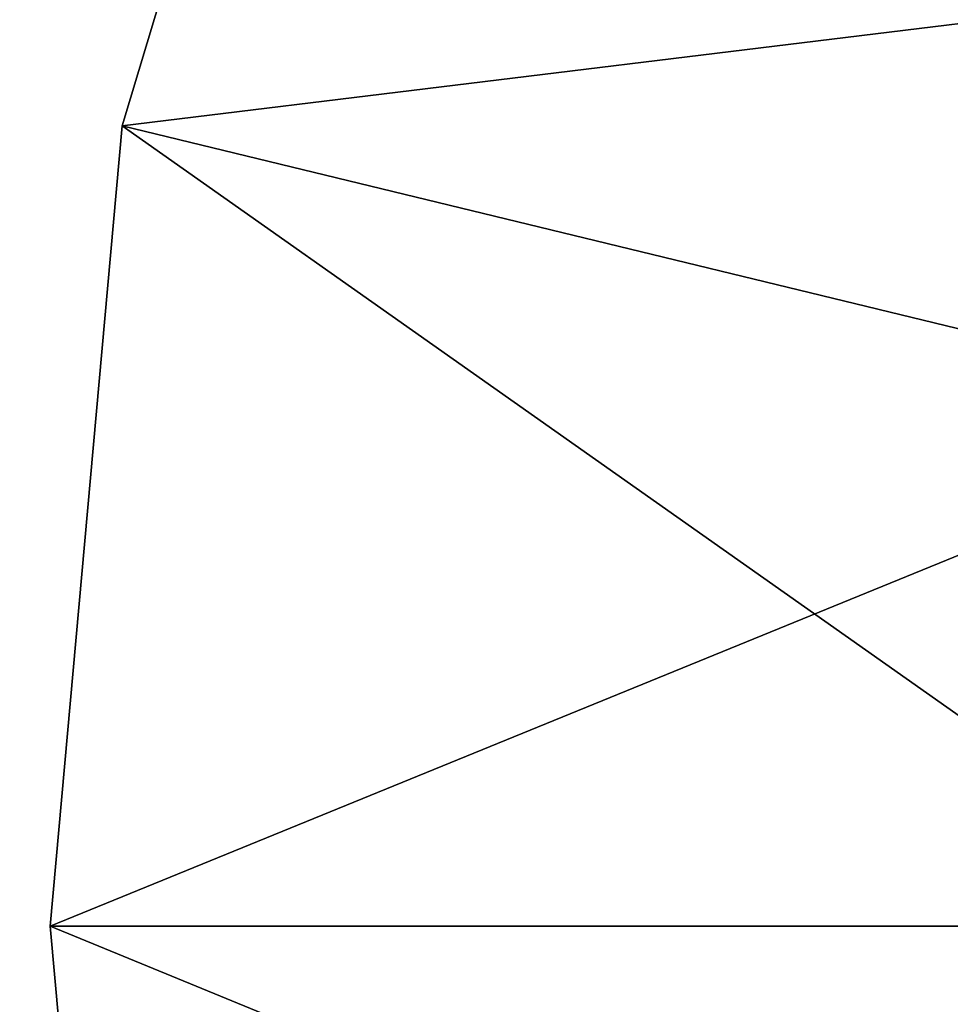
# Model space of a CAD drawing. Extents: x -5 to 2276, y 0 to 2500.
# Tile 121 of 256: x 839.37 to 843.05, y 514.1 to 517.99. Entities that reach past the tile are written whole.
import ezdxf

# ---------------------------------------------------------------- set-up
doc = ezdxf.new("R2010")
doc.units = 0
doc.header["$LTSCALE"] = 25.4
doc.layers.get('0').update_dxf_attribs({"linetype": 'CONTINUOUS'})
for name, color, linetype in [('IFCBUILDING', 32, 'CONTINUOUS'), ('IFCBUILDINGSTOREY', 34, 'CONTINUOUS'), ('IFCSITE', 32, 'CONTINUOUS'), ('IFCSLAB', 22, 'CONTINUOUS'), ('IFCWALL', 190, 'CONTINUOUS')]:
    doc.layers.add(name, color=color, linetype=linetype)

# ---------------------------------------------------------------- blocks, each defined once
blk = doc.blocks.new('GRUPUJ_1')
at = {"layer": 'IFCWALL'}
mesh = blk.add_polyface(dxfattribs=at)
corners = [(0, 0, 2300), (25, 25, 2300), (0, 2276.05, 2300), (175, 0, 2300), (25, 2251.05, 2300), (175, 25, 2300), (2500, 2151.05, 2300), (2475, 2251.05, 2300), (2475, 2151.05, 2300), (2500, 2276.05, 2300), (1245.07, 2251.05, 2300)]
mesh.append_faces([[corners[k] for k in face] for face in [(1, 3, 5), (6, 7, 8)]], dxfattribs={"vtx0": -1})
mesh.append_faces([[corners[k] for k in face] for face in [(0, 1, 2), (9, 7, 6)]], dxfattribs={"vtx0": -1, "vtx1": -1})
mesh.append_faces([[corners[k] for k in face] for face in [(1, 0, 3), (2, 1, 4), (4, 9, 2), (9, 4, 10), (9, 10, 7)]], dxfattribs={"vtx0": -1, "vtx2": -1})
mesh = blk.add_polyface(dxfattribs=at)
corners = [(2500, 0, 800), (175, 25, 800), (175, 0, 800), (2475, 25, 800), (2475, 2151.05, 800), (2500, 2151.05, 800)]
mesh.append_faces([[corners[k] for k in face] for face in [(0, 1, 2), (4, 0, 5)]], dxfattribs={"vtx0": -1})
mesh.append_faces([[corners[k] for k in face] for face in [(1, 0, 3), (3, 0, 4)]], dxfattribs={"vtx0": -1, "vtx1": -1})
blk = doc.blocks.new('GRUPUJ_7')
at = {"layer": 'IFCWALL'}
mesh = blk.add_polyface(dxfattribs=at)
corners = [(0, 0, 1500), (125, 100, 1500), (125, 2151.05, 1500), (150, 0, 1500), (150, 100, 1500), (2450, 2126.05, 1500), (2375, 2151.05, 1500), (2375, 2126.05, 1500), (0, 2226.05, 1500), (1220.07, 2226.05, 1500), (1220.07, 2151.05, 1500), (2450, 2226.05, 1500)]
mesh.append_faces([[corners[k] for k in face] for face in [(1, 3, 4), (5, 6, 7)]], dxfattribs={"vtx0": -1})
mesh.append_faces([[corners[k] for k in face] for face in [(8, 2, 9), (9, 6, 11), (11, 6, 5)]], dxfattribs={"vtx0": -1, "vtx1": -1})
mesh.append_faces([[corners[k] for k in face] for face in [(0, 1, 2), (1, 0, 3), (2, 8, 0), (9, 2, 10), (9, 10, 6)]], dxfattribs={"vtx0": -1, "vtx2": -1})
mesh = blk.add_polyface(dxfattribs=at)
corners = [(2450, 0), (150, 100), (150, 0), (2375, 100), (2375, 2126.05), (2450, 2126.05)]
mesh.append_faces([[corners[k] for k in face] for face in [(0, 1, 2), (4, 0, 5)]], dxfattribs={"vtx0": -1})
mesh.append_faces([[corners[k] for k in face] for face in [(1, 0, 3), (3, 0, 4)]], dxfattribs={"vtx0": -1, "vtx1": -1})
blk = doc.blocks.new('GRUPUJ_9')
at = {"layer": 'IFCWALL'}
mesh = blk.add_polyface(dxfattribs=at)
corners = [(0, 2051.05, 1500), (25, 2026.05, 1500), (1095.07, 2051.05, 1500), (0, 0, 1500), (25, 0, 1500), (2250, 2026.05, 1500), (2250, 2051.05, 1500)]
mesh.append_faces([[corners[k] for k in face] for face in [(1, 3, 4), (2, 5, 6)]], dxfattribs={"vtx0": -1})
mesh.append_faces([[corners[k] for k in face] for face in [(0, 1, 2)]], dxfattribs={"vtx0": -1, "vtx1": -1})
mesh.append_faces([[corners[k] for k in face] for face in [(1, 0, 3), (2, 1, 5)]], dxfattribs={"vtx0": -1, "vtx2": -1})
mesh = blk.add_polyface(dxfattribs=at)
corners = [(2250, 0), (25, 25), (25, 0), (2225, 25), (2225, 2026.05), (2250, 2026.05)]
mesh.append_faces([[corners[k] for k in face] for face in [(0, 1, 2), (4, 0, 5)]], dxfattribs={"vtx0": -1})
mesh.append_faces([[corners[k] for k in face] for face in [(1, 0, 3), (3, 0, 4)]], dxfattribs={"vtx0": -1, "vtx1": -1})
blk = doc.blocks.new('_CIANY')
at = {"layer": 'IFCWALL'}
for name, p in [('GRUPUJ_1', (0, 0)), ('GRUPUJ_7', (25, 25, 800)), ('GRUPUJ_9', (150, 125, 800))]:
    blk.add_blockref(name, p, dxfattribs=at)
mesh = blk.add_polyface(dxfattribs=at)
corners = [(0, 2276.05), (175, 2151.05), (175, 891.05), (1245.07, 2276.05), (175, 1251.05), (875, 2151.05), (1245.07, 2151.05), (1295.07, 2276.05), (1295.07, 2151.05), (2195.07, 2276.05), (1575, 2151.05), (2195.07, 2151.05), (2245.07, 2276.05), (2245.07, 2151.05), (2500, 2276.05), (2375, 2151.05), (2375, 651.05), (2375, 150), (0, 0), (175, 150), (2500, 0)]
mesh.append_faces([[corners[k] for k in face] for face in [(2, 1, 4)]], dxfattribs={"vtx0": -1})
mesh.append_faces([[corners[k] for k in face] for face in [(1, 3, 5), (5, 3, 6), (6, 7, 8), (8, 9, 10), (10, 9, 11), (11, 12, 13), (13, 14, 15), (15, 14, 16), (16, 14, 17), (18, 19, 20), (19, 0, 2), (20, 17, 14)]], dxfattribs={"vtx0": -1, "vtx1": -1})
mesh.append_faces([[corners[k] for k in face] for face in [(0, 1, 2)]], dxfattribs={"vtx0": -1, "vtx1": -1, "vtx2": -1})
mesh.append_faces([[corners[k] for k in face] for face in [(1, 0, 3), (6, 3, 7), (8, 7, 9), (11, 9, 12), (13, 12, 14), (19, 18, 0), (20, 19, 17)]], dxfattribs={"vtx0": -1, "vtx2": -1})
blk = doc.blocks.new('POD_OGA')
at = {"layer": 'IFCSLAB'}
mesh = blk.add_polyface(dxfattribs=at)
corners = [(1400, 2001.05), (1120.07, 1996.05), (1120.07, 2001.05), (0, 2001.05), (1400, 1101.05), (0, 1101.05), (1070.07, 1996.05), (1070.07, 2001.05)]
mesh.append_faces([[corners[k] for k in face] for face in [(0, 1, 2), (3, 4, 5), (6, 3, 7)]], dxfattribs={"vtx0": -1})
mesh.append_faces([[corners[k] for k in face] for face in [(4, 1, 0)]], dxfattribs={"vtx0": -1, "vtx1": -1})
mesh.append_faces([[corners[k] for k in face] for face in [(4, 3, 6)]], dxfattribs={"vtx0": -1, "vtx1": -1, "vtx2": -1})
mesh.append_faces([[corners[k] for k in face] for face in [(4, 6, 1)]], dxfattribs={"vtx0": -1, "vtx2": -1})
blk = doc.blocks.new('700-_MINIMALNA_D')
for p, q in [((525.201, 437.694), (525.201, 437.694, 2)), ((525.201, 437.694), (525.201, 437.694, 2)), ((535.76, 436.745), (535.76, 436.745, 2)), ((535.76, 436.745), (535.76, 436.745, 2))]:
    blk.add_line(p, q)
for points in [[(479.412, 404.136, 0), (483.637, 414.062, 0), (489.553, 422.452, 0), (496.852, 429.12, 0), (505.226, 433.884, 0), (514.676, 436.742, 0), (525.201, 437.694, 0), (535.76, 436.745, 0), (545.213, 433.896, 0), (553.56, 429.148, 0), (560.8, 422.501, 0), (566.651, 414.127, 0), (570.831, 404.197, 0)], [(479.412, 404.136, 2), (483.637, 414.062, 2), (489.553, 422.452, 2), (496.852, 429.12, 2), (505.226, 433.884, 2), (514.676, 436.742, 2), (525.201, 437.694, 2), (535.76, 436.745, 2), (545.213, 433.896, 2), (553.56, 429.148, 2), (560.8, 422.501, 2), (566.651, 414.127, 2), (570.831, 404.197, 2)], [(479.412, 404.136, 0), (483.637, 414.062, 0), (489.553, 422.452, 0), (496.852, 429.12, 0), (505.226, 433.884, 0), (514.676, 436.742, 0), (525.201, 437.694, 0), (535.76, 436.745, 0), (545.213, 433.896, 0), (553.56, 429.148, 0), (560.8, 422.501, 0), (566.651, 414.127, 0), (570.831, 404.197, 0)], [(479.412, 404.136, 2), (483.637, 414.062, 2), (489.553, 422.452, 2), (496.852, 429.12, 2), (505.226, 433.884, 2), (514.676, 436.742, 2), (525.201, 437.694, 2), (535.76, 436.745, 2), (545.213, 433.896, 2), (553.56, 429.148, 2), (560.8, 422.501, 2), (566.651, 414.127, 2), (570.831, 404.197, 2)], [(479.412, 404.136, 0), (483.637, 414.062, 0), (489.553, 422.452, 0), (496.852, 429.12, 0), (505.226, 433.884, 0), (514.676, 436.742, 0), (525.201, 437.694, 0), (535.76, 436.745, 0), (545.213, 433.896, 0), (553.56, 429.148, 0), (560.8, 422.501, 0), (566.651, 414.127, 0), (570.831, 404.197, 0)], [(479.412, 404.136, 2), (483.637, 414.062, 2), (489.553, 422.452, 2), (496.852, 429.12, 2), (505.226, 433.884, 2), (514.676, 436.742, 2), (525.201, 437.694, 2), (535.76, 436.745, 2), (545.213, 433.896, 2), (553.56, 429.148, 2), (560.8, 422.501, 2), (566.651, 414.127, 2), (570.831, 404.197, 2)], [(479.412, 404.136, 0), (483.637, 414.062, 0), (489.553, 422.452, 0), (496.852, 429.12, 0), (505.226, 433.884, 0), (514.676, 436.742, 0), (525.201, 437.694, 0), (535.76, 436.745, 0), (545.213, 433.896, 0), (553.56, 429.148, 0), (560.8, 422.501, 0), (566.651, 414.127, 0), (570.831, 404.197, 0)], [(479.412, 404.136, 2), (483.637, 414.062, 2), (489.553, 422.452, 2), (496.852, 429.12, 2), (505.226, 433.884, 2), (514.676, 436.742, 2), (525.201, 437.694, 2), (535.76, 436.745, 2), (545.213, 433.896, 2), (553.56, 429.148, 2), (560.8, 422.501, 2), (566.651, 414.127, 2), (570.831, 404.197, 2)], [(479.412, 404.136, 0), (483.637, 414.062, 0), (489.553, 422.452, 0), (496.852, 429.12, 0), (505.226, 433.884, 0), (514.676, 436.742, 0), (525.201, 437.694, 0), (535.76, 436.745, 0), (545.213, 433.896, 0), (553.56, 429.148, 0), (560.8, 422.501, 0), (566.651, 414.127, 0), (570.831, 404.197, 0)], [(479.412, 404.136, 2), (483.637, 414.062, 2), (489.553, 422.452, 2), (496.852, 429.12, 2), (505.226, 433.884, 2), (514.676, 436.742, 2), (525.201, 437.694, 2), (535.76, 436.745, 2), (545.213, 433.896, 2), (553.56, 429.148, 2), (560.8, 422.501, 2), (566.651, 414.127, 2), (570.831, 404.197, 2)], [(479.412, 404.136, 0), (483.637, 414.062, 0), (489.553, 422.452, 0), (496.852, 429.12, 0), (505.226, 433.884, 0), (514.676, 436.742, 0), (525.201, 437.694, 0), (535.76, 436.745, 0), (545.213, 433.896, 0), (553.56, 429.148, 0), (560.8, 422.501, 0), (566.651, 414.127, 0), (570.831, 404.197, 0)], [(479.412, 404.136, 2), (483.637, 414.062, 2), (489.553, 422.452, 2), (496.852, 429.12, 2), (505.226, 433.884, 2), (514.676, 436.742, 2), (525.201, 437.694, 2), (535.76, 436.745, 2), (545.213, 433.896, 2), (553.56, 429.148, 2), (560.8, 422.501, 2), (566.651, 414.127, 2), (570.831, 404.197, 2)], [(479.412, 404.136, 0), (483.637, 414.062, 0), (489.553, 422.452, 0), (496.852, 429.12, 0), (505.226, 433.884, 0), (514.676, 436.742, 0), (525.201, 437.694, 0), (535.76, 436.745, 0), (545.213, 433.896, 0), (553.56, 429.148, 0), (560.8, 422.501, 0), (566.651, 414.127, 0), (570.831, 404.197, 0)], [(479.412, 404.136, 2), (483.637, 414.062, 2), (489.553, 422.452, 2), (496.852, 429.12, 2), (505.226, 433.884, 2), (514.676, 436.742, 2), (525.201, 437.694, 2), (535.76, 436.745, 2), (545.213, 433.896, 2), (553.56, 429.148, 2), (560.8, 422.501, 2), (566.651, 414.127, 2), (570.831, 404.197, 2)], [(479.412, 404.136, 0), (483.637, 414.062, 0), (489.553, 422.452, 0), (496.852, 429.12, 0), (505.226, 433.884, 0), (514.676, 436.742, 0), (525.201, 437.694, 0), (535.76, 436.745, 0), (545.213, 433.896, 0), (553.56, 429.148, 0), (560.8, 422.501, 0), (566.651, 414.127, 0), (570.831, 404.197, 0)], [(479.412, 404.136, 2), (483.637, 414.062, 2), (489.553, 422.452, 2), (496.852, 429.12, 2), (505.226, 433.884, 2), (514.676, 436.742, 2), (525.201, 437.694, 2), (535.76, 436.745, 2), (545.213, 433.896, 2), (553.56, 429.148, 2), (560.8, 422.501, 2), (566.651, 414.127, 2), (570.831, 404.197, 2)], [(479.412, 404.136, 0), (483.637, 414.062, 0), (489.553, 422.452, 0), (496.852, 429.12, 0), (505.226, 433.884, 0), (514.676, 436.742, 0), (525.201, 437.694, 0), (535.76, 436.745, 0), (545.213, 433.896, 0), (553.56, 429.148, 0), (560.8, 422.501, 0), (566.651, 414.127, 0), (570.831, 404.197, 0)], [(479.412, 404.136, 2), (483.637, 414.062, 2), (489.553, 422.452, 2), (496.852, 429.12, 2), (505.226, 433.884, 2), (514.676, 436.742, 2), (525.201, 437.694, 2), (535.76, 436.745, 2), (545.213, 433.896, 2), (553.56, 429.148, 2), (560.8, 422.501, 2), (566.651, 414.127, 2), (570.831, 404.197, 2)], [(479.412, 404.136, 0), (483.637, 414.062, 0), (489.553, 422.452, 0), (496.852, 429.12, 0), (505.226, 433.884, 0), (514.676, 436.742, 0), (525.201, 437.694, 0), (535.76, 436.745, 0), (545.213, 433.896, 0), (553.56, 429.148, 0), (560.8, 422.501, 0), (566.651, 414.127, 0), (570.831, 404.197, 0)], [(479.412, 404.136, 2), (483.637, 414.062, 2), (489.553, 422.452, 2), (496.852, 429.12, 2), (505.226, 433.884, 2), (514.676, 436.742, 2), (525.201, 437.694, 2), (535.76, 436.745, 2), (545.213, 433.896, 2), (553.56, 429.148, 2), (560.8, 422.501, 2), (566.651, 414.127, 2), (570.831, 404.197, 2)], [(479.412, 404.136, 0), (483.637, 414.062, 0), (489.553, 422.452, 0), (496.852, 429.12, 0), (505.226, 433.884, 0), (514.676, 436.742, 0), (525.201, 437.694, 0), (535.76, 436.745, 0), (545.213, 433.896, 0), (553.56, 429.148, 0), (560.8, 422.501, 0), (566.651, 414.127, 0), (570.831, 404.197, 0)], [(479.412, 404.136, 2), (483.637, 414.062, 2), (489.553, 422.452, 2), (496.852, 429.12, 2), (505.226, 433.884, 2), (514.676, 436.742, 2), (525.201, 437.694, 2), (535.76, 436.745, 2), (545.213, 433.896, 2), (553.56, 429.148, 2), (560.8, 422.501, 2), (566.651, 414.127, 2), (570.831, 404.197, 2)], [(479.412, 404.136, 0), (483.637, 414.062, 0), (489.553, 422.452, 0), (496.852, 429.12, 0), (505.226, 433.884, 0), (514.676, 436.742, 0), (525.201, 437.694, 0), (535.76, 436.745, 0), (545.213, 433.896, 0), (553.56, 429.148, 0), (560.8, 422.501, 0), (566.651, 414.127, 0), (570.831, 404.197, 0)], [(479.412, 404.136, 2), (483.637, 414.062, 2), (489.553, 422.452, 2), (496.852, 429.12, 2), (505.226, 433.884, 2), (514.676, 436.742, 2), (525.201, 437.694, 2), (535.76, 436.745, 2), (545.213, 433.896, 2), (553.56, 429.148, 2), (560.8, 422.501, 2), (566.651, 414.127, 2), (570.831, 404.197, 2)], [(479.412, 404.136, 0), (483.637, 414.062, 0), (489.553, 422.452, 0), (496.852, 429.12, 0), (505.226, 433.884, 0), (514.676, 436.742, 0), (525.201, 437.694, 0), (535.76, 436.745, 0), (545.213, 433.896, 0), (553.56, 429.148, 0), (560.8, 422.501, 0), (566.651, 414.127, 0), (570.831, 404.197, 0)], [(479.412, 404.136, 2), (483.637, 414.062, 2), (489.553, 422.452, 2), (496.852, 429.12, 2), (505.226, 433.884, 2), (514.676, 436.742, 2), (525.201, 437.694, 2), (535.76, 436.745, 2), (545.213, 433.896, 2), (553.56, 429.148, 2), (560.8, 422.501, 2), (566.651, 414.127, 2), (570.831, 404.197, 2)], [(479.412, 404.136, 0), (483.637, 414.062, 0), (489.553, 422.452, 0), (496.852, 429.12, 0), (505.226, 433.884, 0), (514.676, 436.742, 0), (525.201, 437.694, 0), (535.76, 436.745, 0), (545.213, 433.896, 0), (553.56, 429.148, 0), (560.8, 422.501, 0), (566.651, 414.127, 0), (570.831, 404.197, 0)], [(479.412, 404.136, 2), (483.637, 414.062, 2), (489.553, 422.452, 2), (496.852, 429.12, 2), (505.226, 433.884, 2), (514.676, 436.742, 2), (525.201, 437.694, 2), (535.76, 436.745, 2), (545.213, 433.896, 2), (553.56, 429.148, 2), (560.8, 422.501, 2), (566.651, 414.127, 2), (570.831, 404.197, 2)], [(479.412, 404.136, 0), (483.637, 414.062, 0), (489.553, 422.452, 0), (496.852, 429.12, 0), (505.226, 433.884, 0), (514.676, 436.742, 0), (525.201, 437.694, 0), (535.76, 436.745, 0), (545.213, 433.896, 0), (553.56, 429.148, 0), (560.8, 422.501, 0), (566.651, 414.127, 0), (570.831, 404.197, 0)], [(479.412, 404.136, 2), (483.637, 414.062, 2), (489.553, 422.452, 2), (496.852, 429.12, 2), (505.226, 433.884, 2), (514.676, 436.742, 2), (525.201, 437.694, 2), (535.76, 436.745, 2), (545.213, 433.896, 2), (553.56, 429.148, 2), (560.8, 422.501, 2), (566.651, 414.127, 2), (570.831, 404.197, 2)], [(479.412, 404.136, 0), (483.637, 414.062, 0), (489.553, 422.452, 0), (496.852, 429.12, 0), (505.226, 433.884, 0), (514.676, 436.742, 0), (525.201, 437.694, 0), (535.76, 436.745, 0), (545.213, 433.896, 0), (553.56, 429.148, 0), (560.8, 422.501, 0), (566.651, 414.127, 0), (570.831, 404.197, 0)], [(479.412, 404.136, 2), (483.637, 414.062, 2), (489.553, 422.452, 2), (496.852, 429.12, 2), (505.226, 433.884, 2), (514.676, 436.742, 2), (525.201, 437.694, 2), (535.76, 436.745, 2), (545.213, 433.896, 2), (553.56, 429.148, 2), (560.8, 422.501, 2), (566.651, 414.127, 2), (570.831, 404.197, 2)], [(479.412, 404.136, 0), (483.637, 414.062, 0), (489.553, 422.452, 0), (496.852, 429.12, 0), (505.226, 433.884, 0), (514.676, 436.742, 0), (525.201, 437.694, 0), (535.76, 436.745, 0), (545.213, 433.896, 0), (553.56, 429.148, 0), (560.8, 422.501, 0), (566.651, 414.127, 0), (570.831, 404.197, 0)], [(479.412, 404.136, 2), (483.637, 414.062, 2), (489.553, 422.452, 2), (496.852, 429.12, 2), (505.226, 433.884, 2), (514.676, 436.742, 2), (525.201, 437.694, 2), (535.76, 436.745, 2), (545.213, 433.896, 2), (553.56, 429.148, 2), (560.8, 422.501, 2), (566.651, 414.127, 2), (570.831, 404.197, 2)], [(479.412, 404.136, 0), (483.637, 414.062, 0), (489.553, 422.452, 0), (496.852, 429.12, 0), (505.226, 433.884, 0), (514.676, 436.742, 0), (525.201, 437.694, 0), (535.76, 436.745, 0), (545.213, 433.896, 0), (553.56, 429.148, 0), (560.8, 422.501, 0), (566.651, 414.127, 0), (570.831, 404.197, 0)], [(479.412, 404.136, 2), (483.637, 414.062, 2), (489.553, 422.452, 2), (496.852, 429.12, 2), (505.226, 433.884, 2), (514.676, 436.742, 2), (525.201, 437.694, 2), (535.76, 436.745, 2), (545.213, 433.896, 2), (553.56, 429.148, 2), (560.8, 422.501, 2), (566.651, 414.127, 2), (570.831, 404.197, 2)], [(479.412, 404.136, 0), (483.637, 414.062, 0), (489.553, 422.452, 0), (496.852, 429.12, 0), (505.226, 433.884, 0), (514.676, 436.742, 0), (525.201, 437.694, 0), (535.76, 436.745, 0), (545.213, 433.896, 0), (553.56, 429.148, 0), (560.8, 422.501, 0), (566.651, 414.127, 0), (570.831, 404.197, 0)], [(479.412, 404.136, 2), (483.637, 414.062, 2), (489.553, 422.452, 2), (496.852, 429.12, 2), (505.226, 433.884, 2), (514.676, 436.742, 2), (525.201, 437.694, 2), (535.76, 436.745, 2), (545.213, 433.896, 2), (553.56, 429.148, 2), (560.8, 422.501, 2), (566.651, 414.127, 2), (570.831, 404.197, 2)], [(479.412, 404.136, 0), (483.637, 414.062, 0), (489.553, 422.452, 0), (496.852, 429.12, 0), (505.226, 433.884, 0), (514.676, 436.742, 0), (525.201, 437.694, 0), (535.76, 436.745, 0), (545.213, 433.896, 0), (553.56, 429.148, 0), (560.8, 422.501, 0), (566.651, 414.127, 0), (570.831, 404.197, 0)], [(479.412, 404.136, 2), (483.637, 414.062, 2), (489.553, 422.452, 2), (496.852, 429.12, 2), (505.226, 433.884, 2), (514.676, 436.742, 2), (525.201, 437.694, 2), (535.76, 436.745, 2), (545.213, 433.896, 2), (553.56, 429.148, 2), (560.8, 422.501, 2), (566.651, 414.127, 2), (570.831, 404.197, 2)], [(479.412, 404.136, 0), (483.637, 414.062, 0), (489.553, 422.452, 0), (496.852, 429.12, 0), (505.226, 433.884, 0), (514.676, 436.742, 0), (525.201, 437.694, 0), (535.76, 436.745, 0), (545.213, 433.896, 0), (553.56, 429.148, 0), (560.8, 422.501, 0), (566.651, 414.127, 0), (570.831, 404.197, 0)], [(479.412, 404.136, 2), (483.637, 414.062, 2), (489.553, 422.452, 2), (496.852, 429.12, 2), (505.226, 433.884, 2), (514.676, 436.742, 2), (525.201, 437.694, 2), (535.76, 436.745, 2), (545.213, 433.896, 2), (553.56, 429.148, 2), (560.8, 422.501, 2), (566.651, 414.127, 2), (570.831, 404.197, 2)], [(479.412, 404.136, 0), (483.637, 414.062, 0), (489.553, 422.452, 0), (496.852, 429.12, 0), (505.226, 433.884, 0), (514.676, 436.742, 0), (525.201, 437.694, 0), (535.76, 436.745, 0), (545.213, 433.896, 0), (553.56, 429.148, 0), (560.8, 422.501, 0), (566.651, 414.127, 0), (570.831, 404.197, 0)], [(479.412, 404.136, 2), (483.637, 414.062, 2), (489.553, 422.452, 2), (496.852, 429.12, 2), (505.226, 433.884, 2), (514.676, 436.742, 2), (525.201, 437.694, 2), (535.76, 436.745, 2), (545.213, 433.896, 2), (553.56, 429.148, 2), (560.8, 422.501, 2), (566.651, 414.127, 2), (570.831, 404.197, 2)], [(479.412, 404.136, 0), (483.637, 414.062, 0), (489.553, 422.452, 0), (496.852, 429.12, 0), (505.226, 433.884, 0), (514.676, 436.742, 0), (525.201, 437.694, 0), (535.76, 436.745, 0), (545.213, 433.896, 0), (553.56, 429.148, 0), (560.8, 422.501, 0), (566.651, 414.127, 0), (570.831, 404.197, 0)], [(479.412, 404.136, 2), (483.637, 414.062, 2), (489.553, 422.452, 2), (496.852, 429.12, 2), (505.226, 433.884, 2), (514.676, 436.742, 2), (525.201, 437.694, 2), (535.76, 436.745, 2), (545.213, 433.896, 2), (553.56, 429.148, 2), (560.8, 422.501, 2), (566.651, 414.127, 2), (570.831, 404.197, 2)], [(479.412, 404.136, 0), (483.637, 414.062, 0), (489.553, 422.452, 0), (496.852, 429.12, 0), (505.226, 433.884, 0), (514.676, 436.742, 0), (525.201, 437.694, 0), (535.76, 436.745, 0), (545.213, 433.896, 0), (553.56, 429.148, 0), (560.8, 422.501, 0), (566.651, 414.127, 0), (570.831, 404.197, 0)], [(479.412, 404.136, 2), (483.637, 414.062, 2), (489.553, 422.452, 2), (496.852, 429.12, 2), (505.226, 433.884, 2), (514.676, 436.742, 2), (525.201, 437.694, 2), (535.76, 436.745, 2), (545.213, 433.896, 2), (553.56, 429.148, 2), (560.8, 422.501, 2), (566.651, 414.127, 2), (570.831, 404.197, 2)], [(479.412, 404.136, 0), (483.637, 414.062, 0), (489.553, 422.452, 0), (496.852, 429.12, 0), (505.226, 433.884, 0), (514.676, 436.742, 0), (525.201, 437.694, 0), (535.76, 436.745, 0), (545.213, 433.896, 0), (553.56, 429.148, 0), (560.8, 422.501, 0), (566.651, 414.127, 0), (570.831, 404.197, 0)], [(479.412, 404.136, 2), (483.637, 414.062, 2), (489.553, 422.452, 2), (496.852, 429.12, 2), (505.226, 433.884, 2), (514.676, 436.742, 2), (525.201, 437.694, 2), (535.76, 436.745, 2), (545.213, 433.896, 2), (553.56, 429.148, 2), (560.8, 422.501, 2), (566.651, 414.127, 2), (570.831, 404.197, 2)], [(479.412, 404.136, 0), (483.637, 414.062, 0), (489.553, 422.452, 0), (496.852, 429.12, 0), (505.226, 433.884, 0), (514.676, 436.742, 0), (525.201, 437.694, 0), (535.76, 436.745, 0), (545.213, 433.896, 0), (553.56, 429.148, 0), (560.8, 422.501, 0), (566.651, 414.127, 0), (570.831, 404.197, 0)], [(479.412, 404.136, 2), (483.637, 414.062, 2), (489.553, 422.452, 2), (496.852, 429.12, 2), (505.226, 433.884, 2), (514.676, 436.742, 2), (525.201, 437.694, 2), (535.76, 436.745, 2), (545.213, 433.896, 2), (553.56, 429.148, 2), (560.8, 422.501, 2), (566.651, 414.127, 2), (570.831, 404.197, 2)], [(479.412, 404.136, 0), (483.637, 414.062, 0), (489.553, 422.452, 0), (496.852, 429.12, 0), (505.226, 433.884, 0), (514.676, 436.742, 0), (525.201, 437.694, 0), (535.76, 436.745, 0), (545.213, 433.896, 0), (553.56, 429.148, 0), (560.8, 422.501, 0), (566.651, 414.127, 0), (570.831, 404.197, 0)], [(479.412, 404.136, 2), (483.637, 414.062, 2), (489.553, 422.452, 2), (496.852, 429.12, 2), (505.226, 433.884, 2), (514.676, 436.742, 2), (525.201, 437.694, 2), (535.76, 436.745, 2), (545.213, 433.896, 2), (553.56, 429.148, 2), (560.8, 422.501, 2), (566.651, 414.127, 2), (570.831, 404.197, 2)], [(479.412, 404.136, 0), (483.637, 414.062, 0), (489.553, 422.452, 0), (496.852, 429.12, 0), (505.226, 433.884, 0), (514.676, 436.742, 0), (525.201, 437.694, 0), (535.76, 436.745, 0), (545.213, 433.896, 0), (553.56, 429.148, 0), (560.8, 422.501, 0), (566.651, 414.127, 0), (570.831, 404.197, 0)], [(479.412, 404.136, 2), (483.637, 414.062, 2), (489.553, 422.452, 2), (496.852, 429.12, 2), (505.226, 433.884, 2), (514.676, 436.742, 2), (525.201, 437.694, 2), (535.76, 436.745, 2), (545.213, 433.896, 2), (553.56, 429.148, 2), (560.8, 422.501, 2), (566.651, 414.127, 2), (570.831, 404.197, 2)], [(479.412, 404.136, 0), (483.637, 414.062, 0), (489.553, 422.452, 0), (496.852, 429.12, 0), (505.226, 433.884, 0), (514.676, 436.742, 0), (525.201, 437.694, 0), (535.76, 436.745, 0), (545.213, 433.896, 0), (553.56, 429.148, 0), (560.8, 422.501, 0), (566.651, 414.127, 0), (570.831, 404.197, 0)], [(479.412, 404.136, 2), (483.637, 414.062, 2), (489.553, 422.452, 2), (496.852, 429.12, 2), (505.226, 433.884, 2), (514.676, 436.742, 2), (525.201, 437.694, 2), (535.76, 436.745, 2), (545.213, 433.896, 2), (553.56, 429.148, 2), (560.8, 422.501, 2), (566.651, 414.127, 2), (570.831, 404.197, 2)], [(479.412, 404.136, 0), (483.637, 414.062, 0), (489.553, 422.452, 0), (496.852, 429.12, 0), (505.226, 433.884, 0), (514.676, 436.742, 0), (525.201, 437.694, 0), (535.76, 436.745, 0), (545.213, 433.896, 0), (553.56, 429.148, 0), (560.8, 422.501, 0), (566.651, 414.127, 0), (570.831, 404.197, 0)], [(479.412, 404.136, 2), (483.637, 414.062, 2), (489.553, 422.452, 2), (496.852, 429.12, 2), (505.226, 433.884, 2), (514.676, 436.742, 2), (525.201, 437.694, 2), (535.76, 436.745, 2), (545.213, 433.896, 2), (553.56, 429.148, 2), (560.8, 422.501, 2), (566.651, 414.127, 2), (570.831, 404.197, 2)], [(479.412, 404.136, 0), (483.637, 414.062, 0), (489.553, 422.452, 0), (496.852, 429.12, 0), (505.226, 433.884, 0), (514.676, 436.742, 0), (525.201, 437.694, 0), (535.76, 436.745, 0), (545.213, 433.896, 0), (553.56, 429.148, 0), (560.8, 422.501, 0), (566.651, 414.127, 0), (570.831, 404.197, 0)], [(479.412, 404.136, 2), (483.637, 414.062, 2), (489.553, 422.452, 2), (496.852, 429.12, 2), (505.226, 433.884, 2), (514.676, 436.742, 2), (525.201, 437.694, 2), (535.76, 436.745, 2), (545.213, 433.896, 2), (553.56, 429.148, 2), (560.8, 422.501, 2), (566.651, 414.127, 2), (570.831, 404.197, 2)], [(479.412, 404.136, 0), (483.637, 414.062, 0), (489.553, 422.452, 0), (496.852, 429.12, 0), (505.226, 433.884, 0), (514.676, 436.742, 0), (525.201, 437.694, 0), (535.76, 436.745, 0), (545.213, 433.896, 0), (553.56, 429.148, 0), (560.8, 422.501, 0), (566.651, 414.127, 0), (570.831, 404.197, 0)], [(479.412, 404.136, 2), (483.637, 414.062, 2), (489.553, 422.452, 2), (496.852, 429.12, 2), (505.226, 433.884, 2), (514.676, 436.742, 2), (525.201, 437.694, 2), (535.76, 436.745, 2), (545.213, 433.896, 2), (553.56, 429.148, 2), (560.8, 422.501, 2), (566.651, 414.127, 2), (570.831, 404.197, 2)], [(479.412, 404.136, 0), (483.637, 414.062, 0), (489.553, 422.452, 0), (496.852, 429.12, 0), (505.226, 433.884, 0), (514.676, 436.742, 0), (525.201, 437.694, 0), (535.76, 436.745, 0), (545.213, 433.896, 0), (553.56, 429.148, 0), (560.8, 422.501, 0), (566.651, 414.127, 0), (570.831, 404.197, 0)], [(479.412, 404.136, 2), (483.637, 414.062, 2), (489.553, 422.452, 2), (496.852, 429.12, 2), (505.226, 433.884, 2), (514.676, 436.742, 2), (525.201, 437.694, 2), (535.76, 436.745, 2), (545.213, 433.896, 2), (553.56, 429.148, 2), (560.8, 422.501, 2), (566.651, 414.127, 2), (570.831, 404.197, 2)]]:
    blk.add_polyline3d(points)
mesh = blk.add_polyface()
corners = [(496.852, 429.12), (495.109, 379.674), (489.553, 422.452), (497.064, 398.273), (505.226, 433.884), (499.507, 405.516), (502.927, 411.389), (507.251, 415.928), (514.676, 436.742), (512.405, 419.17), (518.388, 421.115), (525.201, 437.694), (525.201, 421.763), (535.76, 436.745), (531.968, 421.115), (537.912, 419.17), (545.213, 433.896), (543.031, 415.928), (547.328, 411.389), (553.56, 429.148), (550.726, 405.516), (553.154, 398.273), (555.096, 379.674), (560.8, 422.501), (476.876, 392.673), (476.852, 366.997), (476.031, 379.674), (479.313, 355.716), (479.412, 404.136), (483.416, 345.83), (483.637, 414.062), (489.16, 337.339), (496.335, 330.52), (497.064, 361.518), (504.734, 325.649), (499.507, 354.312), (502.927, 348.353), (507.251, 343.685), (514.356, 322.726), (512.405, 340.35), (518.388, 338.35), (525.201, 321.752), (525.201, 337.683), (531.928, 338.338), (535.76, 322.695), (537.85, 340.301), (545.213, 325.526), (542.967, 343.574), (547.278, 348.156), (553.56, 330.243), (550.699, 354.053), (553.142, 361.272), (560.8, 336.847), (566.651, 414.127), (566.651, 345.184), (570.831, 404.197), (570.831, 355.101), (573.338, 392.713), (573.338, 366.598), (574.174, 379.674)]
mesh.append_faces([[corners[k] for k in face] for face in [(24, 25, 26), (58, 57, 59)]], dxfattribs={"vtx0": -1})
mesh.append_faces([[corners[k] for k in face] for face in [(0, 1, 2), (1, 0, 3), (3, 4, 5), (5, 4, 6), (6, 4, 7), (7, 8, 9), (9, 8, 10), (10, 11, 12), (12, 13, 14), (14, 13, 15), (15, 16, 17), (17, 16, 18), (18, 19, 20), (20, 19, 21), (21, 19, 22), (25, 24, 27), (27, 28, 29), (29, 30, 31), (31, 2, 32), (32, 33, 34), (34, 37, 38), (38, 40, 41), (41, 43, 44), (44, 45, 46), (46, 48, 49), (49, 22, 52), (52, 53, 54), (54, 55, 56), (56, 57, 58)]], dxfattribs={"vtx0": -1, "vtx1": -1})
mesh.append_faces([[corners[k] for k in face] for face in [(32, 2, 1), (52, 22, 23)]], dxfattribs={"vtx0": -1, "vtx1": -1, "vtx2": -1})
mesh.append_faces([[corners[k] for k in face] for face in [(3, 0, 4), (7, 4, 8), (10, 8, 11), (12, 11, 13), (15, 13, 16), (18, 16, 19), (22, 19, 23), (27, 24, 28), (29, 28, 30), (31, 30, 2), (32, 1, 33), (34, 33, 35), (34, 35, 36), (34, 36, 37), (38, 37, 39), (38, 39, 40), (41, 40, 42), (41, 42, 43), (44, 43, 45), (46, 45, 47), (46, 47, 48), (49, 48, 50), (49, 50, 51), (49, 51, 22), (52, 23, 53), (54, 53, 55), (56, 55, 57)]], dxfattribs={"vtx0": -1, "vtx2": -1})
mesh = blk.add_polyface()
corners = [(476.852, 366.997, 2), (476.876, 392.673, 2), (476.031, 379.674, 2), (479.313, 355.716, 2), (479.412, 404.136, 2), (483.416, 345.83, 2), (483.637, 414.062, 2), (489.16, 337.339, 2), (489.553, 422.452, 2), (496.335, 330.52, 2), (495.109, 379.674, 2), (497.064, 361.518, 2), (504.734, 325.649, 2), (499.507, 354.312, 2), (502.927, 348.353, 2), (507.251, 343.685, 2), (514.356, 322.726, 2), (512.405, 340.35, 2), (518.388, 338.35, 2), (525.201, 321.752, 2), (525.201, 337.683, 2), (535.76, 322.695, 2), (531.928, 338.338, 2), (537.85, 340.301, 2), (545.213, 325.526, 2), (542.967, 343.574, 2), (547.278, 348.156, 2), (553.56, 330.243, 2), (550.699, 354.053, 2), (553.142, 361.272, 2), (555.096, 379.674, 2), (560.8, 336.847, 2), (496.852, 429.12, 2), (497.064, 398.273, 2), (505.226, 433.884, 2), (499.507, 405.516, 2), (502.927, 411.389, 2), (507.251, 415.928, 2), (514.676, 436.742, 2), (512.405, 419.17, 2), (518.388, 421.115, 2), (525.201, 437.694, 2), (525.201, 421.763, 2), (531.968, 421.115, 2), (535.76, 436.745, 2), (537.912, 419.17, 2), (545.213, 433.896, 2), (543.031, 415.928, 2), (547.328, 411.389, 2), (553.56, 429.148, 2), (550.726, 405.516, 2), (553.154, 398.273, 2), (560.8, 422.501, 2), (566.651, 345.184, 2), (566.651, 414.127, 2), (570.831, 355.101, 2), (570.831, 404.197, 2), (573.338, 366.598, 2), (573.338, 392.713, 2), (574.174, 379.674, 2)]
mesh.append_faces([[corners[k] for k in face] for face in [(0, 1, 2), (58, 57, 59)]], dxfattribs={"vtx0": -1})
mesh.append_faces([[corners[k] for k in face] for face in [(1, 3, 4), (4, 5, 6), (6, 7, 8), (10, 9, 11), (11, 12, 13), (13, 12, 14), (14, 12, 15), (15, 16, 17), (17, 16, 18), (18, 19, 20), (20, 21, 22), (22, 21, 23), (23, 24, 25), (25, 24, 26), (26, 27, 28), (28, 27, 29), (29, 27, 30), (32, 33, 34), (34, 37, 38), (38, 40, 41), (41, 43, 44), (44, 45, 46), (46, 48, 49), (49, 30, 52), (52, 53, 54), (54, 55, 56), (56, 57, 58)]], dxfattribs={"vtx0": -1, "vtx1": -1})
mesh.append_faces([[corners[k] for k in face] for face in [(8, 9, 10), (52, 30, 31)]], dxfattribs={"vtx0": -1, "vtx1": -1, "vtx2": -1})
mesh.append_faces([[corners[k] for k in face] for face in [(1, 0, 3), (4, 3, 5), (6, 5, 7), (8, 7, 9), (11, 9, 12), (15, 12, 16), (18, 16, 19), (20, 19, 21), (23, 21, 24), (26, 24, 27), (30, 27, 31), (10, 32, 8), (32, 10, 33), (34, 33, 35), (34, 35, 36), (34, 36, 37), (38, 37, 39), (38, 39, 40), (41, 40, 42), (41, 42, 43), (44, 43, 45), (46, 45, 47), (46, 47, 48), (49, 48, 50), (49, 50, 51), (49, 51, 30), (52, 31, 53), (54, 53, 55), (56, 55, 57)]], dxfattribs={"vtx0": -1, "vtx2": -1})
mesh = blk.add_polyface()
corners = [(514.676, 436.742, 2), (525.201, 437.694), (514.676, 436.742), (525.201, 437.694, 2)]
mesh.append_faces([[corners[k] for k in face] for face in [(0, 1, 2), (1, 0, 3)]], dxfattribs={"vtx0": -1})
mesh = blk.add_polyface()
corners = [(525.201, 437.694), (535.76, 436.745, 2), (535.76, 436.745), (525.201, 437.694, 2)]
mesh.append_faces([[corners[k] for k in face] for face in [(0, 1, 2), (1, 0, 3)]], dxfattribs={"vtx0": -1})
mesh = blk.add_polyface()
corners = [(535.76, 436.745, 2), (545.213, 433.896), (535.76, 436.745), (545.213, 433.896, 2)]
mesh.append_faces([[corners[k] for k in face] for face in [(0, 1, 2), (1, 0, 3)]], dxfattribs={"vtx0": -1})
blk = doc.blocks.new('PRZESTRZE__MANEWROWA_LICZO')
at = {"xscale": 0.2991999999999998, "yscale": 0.2991999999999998, "zscale": 0.2991999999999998, "rotation": 360}
blk.add_blockref('700-_MINIMALNA_D', (182.2677, 54.5505, 1.7), dxfattribs=at)
at = {"layer": 'IFCSLAB'}
mesh = blk.add_polyface(dxfattribs=at)
corners = [(700, 450, 1.7), (0, 900, 1.7), (0, 0, 1.7)]
mesh.append_faces([[corners[k] for k in face] for face in [(0, 1, 2)]])
mesh = blk.add_polyface(dxfattribs=at)
corners = [(1400, 900), (1120.07, 895), (1120.07, 900), (0, 900), (1400, 0), (0, 0), (1070.07, 895), (1070.07, 900)]
mesh.append_faces([[corners[k] for k in face] for face in [(0, 1, 2), (3, 4, 5), (6, 3, 7)]], dxfattribs={"vtx0": -1})
mesh.append_faces([[corners[k] for k in face] for face in [(4, 1, 0)]], dxfattribs={"vtx0": -1, "vtx1": -1})
mesh.append_faces([[corners[k] for k in face] for face in [(4, 3, 6)]], dxfattribs={"vtx0": -1, "vtx1": -1, "vtx2": -1})
mesh.append_faces([[corners[k] for k in face] for face in [(4, 6, 1)]], dxfattribs={"vtx0": -1, "vtx2": -1})
mesh = blk.add_polyface(dxfattribs=at)
corners = [(700, 450, 1.2), (0, 0, 1), (700, 450, 1), (0, 0, 1.7), (700, 450, 1.7)]
mesh.append_faces([[corners[k] for k in face] for face in [(0, 1, 2), (3, 0, 4)]], dxfattribs={"vtx0": -1})
mesh.append_faces([[corners[k] for k in face] for face in [(1, 0, 3)]], dxfattribs={"vtx0": -1, "vtx1": -1})
mesh = blk.add_polyface(dxfattribs=at)
corners = [(700, 0, 1), (700, 150, 1), (0, 0, 1), (700, 450, 1)]
mesh.append_faces([[corners[k] for k in face] for face in [(0, 1, 2), (3, 2, 1)]], dxfattribs={"vtx1": -1})
blk = doc.blocks.new('DEFAULT_BUILDING_STOREY')
at = {"layer": 'IFCSLAB'}
for name, p in [('PRZESTRZE__MANEWROWA_LICZO', (175, 1251.05, 1.7)), ('POD_OGA', (175, 150))]:
    blk.add_blockref(name, p, dxfattribs=at)
at = {"layer": 'IFCWALL'}
blk.add_blockref('_CIANY', (0, 0), dxfattribs=at)
blk = doc.blocks.new('DEFAULT_BUILDING')
at = {"layer": 'IFCBUILDINGSTOREY'}
blk.add_blockref('DEFAULT_BUILDING_STOREY', (0, 0), dxfattribs=at)
blk = doc.blocks.new('DEFAULT_SITE')
at = {"layer": 'IFCBUILDING', "rotation": 89.99999999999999}
blk.add_blockref('DEFAULT_BUILDING', (2276.05, 0), dxfattribs=at)

msp = doc.modelspace()

# ---------------------------------------------------------------- block references
at = {"layer": 'IFCSITE'}
msp.add_blockref('DEFAULT_SITE', (0, 0), dxfattribs=at)

doc.saveas('drawing.dxf')
